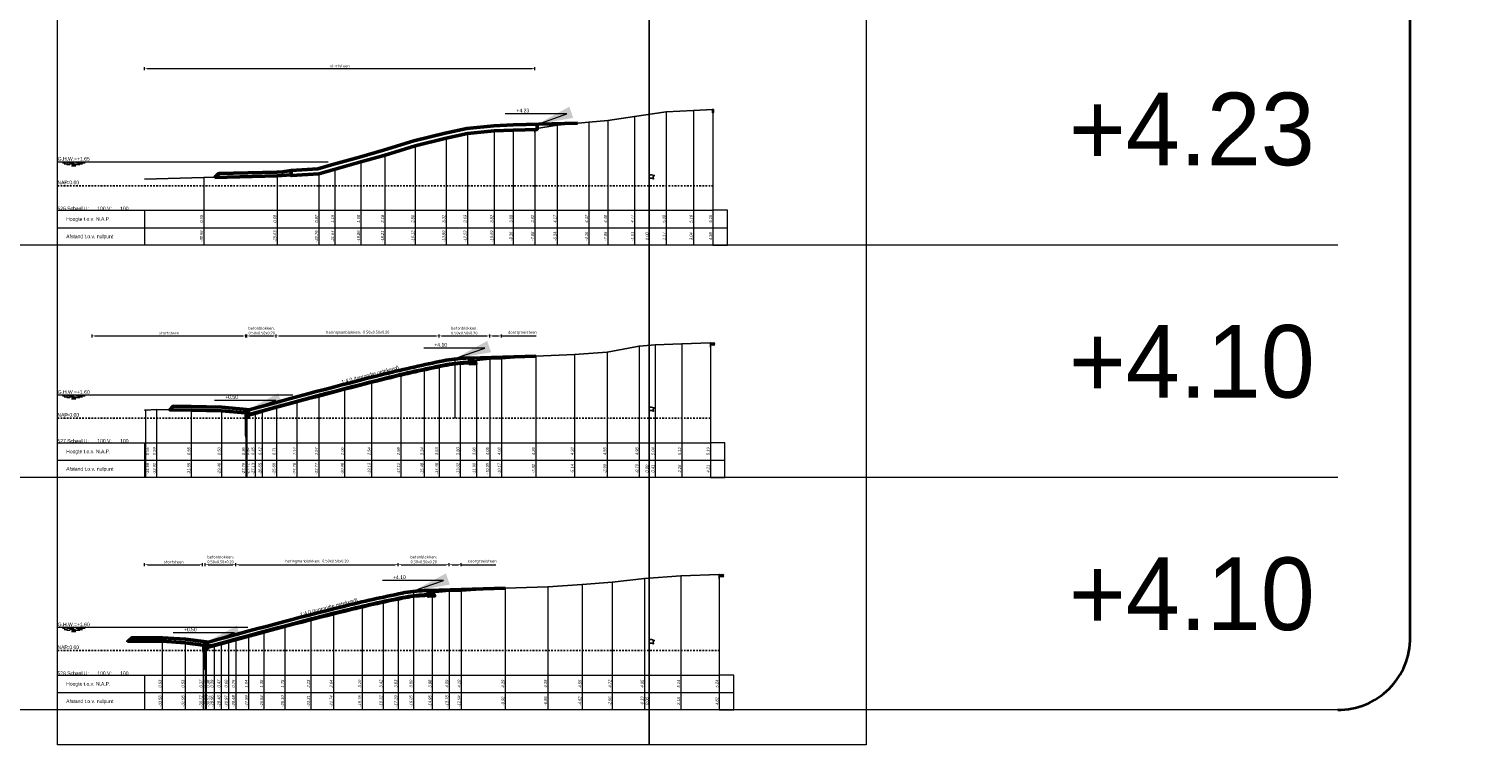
# Model space of a CAD drawing. Header units: metres. Extents: x 1155 to 1506, y 1546 to 1980.
# Tile 2 of 27: x 1250 to 1350, y 1546 to 1595. Entities that reach past the tile are written whole.
import ezdxf
from ezdxf.enums import TextEntityAlignment as Align

# ---------------------------------------------------------------- set-up
doc = ezdxf.new("R2010")
doc.units = ezdxf.units.M
doc.header["$LTSCALE"] = 0.1
for name, pattern in [('geotextiel', [0.2, -0.1, 0.1]), ('HIDDEN', [9.525, 6.35, -3.175]), ('NAP', [20, 12.5, -2.5, 2.5, -2.5])]:
    doc.linetypes.add(name, pattern=pattern)
for name, color, linetype in [('477', 7, 'Continuous'), ('480', 7, 'Continuous'), ('485', 7, 'Continuous'), ('758', 7, 'Continuous'), ('BS-STORTSTEEN', 6, 'Continuous'), ('THEORETISCHE_NULLIJN', 255, 'Continuous')]:
    doc.layers.add(name, color=color, linetype=linetype)
for name, color, linetype, lineweight in [('DP-BS-Maatvoering', 2, 'Continuous', 0), ('DP-BS-Matenbalk_verlenglijnen', 253, 'Continuous', 0), ('DP-BS-profiel', 2, 'Continuous', 25), ('DP-Matenbalk', 1, 'Continuous', 18), ('DP-Matenbalk_bestaandehoogten', 6, 'Continuous', 25), ('DP-Matenbalk_teksten', 7, 'Continuous', 25), ('DP-NAP-lijn', 6, 'NAP', 25), ('DP-NW-arcering_asfalt', 1, 'Continuous', 18), ('DP-NW-geotextiel', 3, 'geotextiel', 35), ('DP-NW-Matenbalk_verlenglijnen', 135, 'Continuous', 0), ('DP-NW-profiel', 4, 'Continuous', 50), ('DP-NW-Teenschot', 2, 'Continuous', 25), ('DP-Uitvullaag', 1, 'Uitvullaag', 18), ('DP-waterlijn', 1, 'Continuous', 13), ('DP-Waterlijn_tekst', 7, 'Continuous', 35), ('maatvoering-leadr', 7, 'Continuous', 30), ('maatvoering-lin', 7, 'Continuous', 20)]:
    doc.layers.add(name, color=color, linetype=linetype, lineweight=lineweight)
doc.layers.add('DP-NW-arcrand', color=142, linetype='Continuous', plot=False)
doc.styles.add('bestomschr', font='isocp.shx', dxfattribs={"width": 0.96})
doc.styles.add('dp-besthgt', font='StagCAD.ttf', dxfattribs={"oblique": 10, "height": 0.2})
doc.styles.add('StagCAD', font='StagCAD.ttf')
doc.linetypes.add('Uitvullaag', pattern='A,0,-0.005,[191,UITVULLAAG.shx,S=0.007,R=0,X=0,Y=0],-0.5', length=0.505)
doc.dimstyles.new('best-maatv', dxfattribs={"dimscale": 0.1, "dimtxt": 2, "dimasz": 2, "dimexe": 1, "dimexo": 0, "dimgap": 1, "dimtad": 1, "dimrnd": 0.001, "dimzin": 1, "dimdsep": 46, "dimtxsty": 'bestomschr', "dimcen": 0.09, "dimclrd": 212, "dimclre": 212, "dimclrt": 2, "dimazin": 0, "dimtfac": 1, "dimtix": 1, "dimtmove": 0, "dimatfit": 3, "dimfxl": 1, "dimfxlon": 1, "dimtvp": 0.83, "dimtolj": 1, "dimtzin": 0, "dimlwd": 9, "dimlwe": 9, "dimarcsym": 0})
doc.dimstyles.new('GM-maatvoering', dxfattribs={"dimtxt": 2.5, "dimasz": 2.5, "dimexe": 1, "dimexo": 0, "dimgap": 1, "dimtad": 1, "dimrnd": 0.001, "dimzin": 1, "dimdsep": 46, "dimtxsty": 'StagCAD', "dimcen": 0.09, "dimclrd": 1, "dimclre": 1, "dimclrt": 7, "dimazin": 0, "dimtfac": 1, "dimtix": 1, "dimtmove": 0, "dimatfit": 3, "dimfxl": 1, "dimfxlon": 1, "dimtvp": 0.83, "dimtolj": 1, "dimtzin": 0, "dimlwd": 15, "dimlwe": 15, "dimarcsym": 0})

# ---------------------------------------------------------------- blocks, each defined once
blk = doc.blocks.new('83')
at = {"layer": '758'}
for points in [[(-0.16, 0), (-0.08, -0.04)], [(-0.08, -0.04), (0, 0)], [(0, 0), (0.08, -0.04)], [(0, 0), (0, -0.31)], [(0.08, -0.04), (0.16, 0)], [(-0.16, -0.16), (-0.08, -0.12)], [(0, -0.16), (-0.08, -0.12)], [(0.08, -0.12), (0, -0.16)], [(0.08, -0.12), (0.16, -0.16)]]:
    blk.add_lwpolyline(points, dxfattribs=at)
blk = doc.blocks.new('137', base_point=(-60, -517.93))
at = {"layer": '477'}
blk.add_polyline3d([(-59.96875, -517.93, 0), (-60.03125, -517.93, 0), (-60.03125, -518.14875, 0), (-59.96875, -518.14875, 0)], close=True, dxfattribs=at)
blk = doc.blocks.new('136')
at = {"layer": '480'}
blk.add_polyline3d([(0.03125, 0, 0), (-0.03125, 0, 0), (-0.03125, -0.375, 0), (0, -0.5, 0), (0.03125, -0.375, 0)], close=True, dxfattribs=at)
blk = doc.blocks.new('PROF_GESL_L', base_point=(-60, -517.93))
at = {"layer": '485'}
for points in [[(-60, -517.93, 0), (-59.875, -517.9925, 0)], [(-60, -517.9925, 0), (-59.875, -517.93, 0)], [(-60, -517.96125, 0), (-59.9375, -517.93, 0)], [(-60, -517.93, 0), (-60, -518.055, 0)], [(-59.9375, -517.9925, 0), (-60, -517.96125, 0)], [(-59.9375, -517.93, 0), (-59.875, -517.96125, 0)], [(-59.875, -517.96125, 0), (-59.9375, -517.9925, 0)]]:
    blk.add_polyline3d(points, dxfattribs=at)
blk = doc.blocks.new('*D114')
at = {"layer": 'Defpoints', "color": 0, "transparency": 16777216}
for p in [(1261.8, 1558.15), (1257.8, 1552.88), (1261.8, 1552.61)]:
    blk.add_point(p, dxfattribs=at)
at = {"layer": 'DP-BS-Maatvoering', "color": 212, "lineweight": 9, "transparency": 16777216}
for p, q in [((1257.8, 1558.05), (1257.8, 1558.25)), ((1258, 1558.15), (1261.6, 1558.15)), ((1261.8, 1558.05), (1261.8, 1558.25))]:
    blk.add_line(p, q, dxfattribs=at)
at = {"layer": 'DP-BS-Maatvoering', "color": 212, "transparency": 16777216}
for points in [[(1258, 1558.19), (1258, 1558.12), (1257.8, 1558.15)], [(1261.6, 1558.19), (1261.6, 1558.12), (1261.8, 1558.15)]]:
    blk.add_solid(points, dxfattribs=at)
at = {"layer": 'DP-BS-Maatvoering', "color": 2, "transparency": 16777216, "insert": (1259.8, 1558.35), "char_height": 0.2, "attachment_point": 5, "style": 'bestomschr'}
blk.add_mtext('\\A1;stortsteen', dxfattribs=at)
blk = doc.blocks.new('*D113')
at = {"layer": 'Defpoints', "color": 0, "transparency": 16777216}
for p in [(1278.78, 1558.15), (1278.78, 1556.33), (1275.26, 1555.87)]:
    blk.add_point(p, dxfattribs=at)
at = {"layer": 'DP-BS-Maatvoering', "color": 212, "lineweight": 9, "transparency": 16777216}
for p, q in [((1275.26, 1558.05), (1275.26, 1558.25)), ((1275.46, 1558.15), (1278.58, 1558.15)), ((1278.78, 1558.05), (1278.78, 1558.25))]:
    blk.add_line(p, q, dxfattribs=at)
at = {"layer": 'DP-BS-Maatvoering', "color": 212, "transparency": 16777216}
for points in [[(1275.46, 1558.19), (1275.46, 1558.12), (1275.26, 1558.15)], [(1278.58, 1558.19), (1278.58, 1558.12), (1278.78, 1558.15)]]:
    blk.add_solid(points, dxfattribs=at)
at = {"layer": 'DP-BS-Maatvoering', "color": 2, "transparency": 16777216, "insert": (1277.02, 1558.52), "char_height": 0.2, "attachment_point": 5, "style": 'bestomschr'}
blk.add_mtext('\\A1;betonblokken;\\P0.50x0.50x0.20', dxfattribs=at)
blk = doc.blocks.new('*D112')
at = {"layer": 'Defpoints', "color": 0, "transparency": 16777216}
for p in [(1279.61, 1558.15), (1278.78, 1556.39), (1279.61, 1556.34)]:
    blk.add_point(p, dxfattribs=at)
at = {"layer": 'DP-BS-Maatvoering', "color": 212, "lineweight": 9, "transparency": 16777216}
for p, q in [((1278.78, 1558.05), (1278.78, 1558.25)), ((1278.98, 1558.15), (1279.41, 1558.15)), ((1279.61, 1558.05), (1279.61, 1558.25)), ((1279.61, 1558.15), (1282, 1558.15))]:
    blk.add_line(p, q, dxfattribs=at)
at = {"layer": 'DP-BS-Maatvoering', "color": 212, "transparency": 16777216}
for points in [[(1278.98, 1558.19), (1278.98, 1558.12), (1278.78, 1558.15)], [(1279.41, 1558.19), (1279.41, 1558.12), (1279.61, 1558.15)]]:
    blk.add_solid(points, dxfattribs=at)
at = {"layer": 'DP-BS-Maatvoering', "color": 2, "transparency": 16777216, "insert": (1281.05, 1558.38), "char_height": 0.2, "attachment_point": 5, "style": 'bestomschr'}
blk.add_mtext('\\A1;doorgroeisteen', dxfattribs=at)
blk = doc.blocks.new('*D111')
at = {"layer": 'Defpoints', "color": 0, "transparency": 16777216}
for p in [(1275.26, 1558.15), (1275.26, 1555.87), (1264.08, 1553)]:
    blk.add_point(p, dxfattribs=at)
at = {"layer": 'DP-BS-Maatvoering', "color": 212, "lineweight": 9, "transparency": 16777216}
for p, q in [((1264.08, 1558.05), (1264.08, 1558.25)), ((1264.28, 1558.15), (1275.06, 1558.15)), ((1275.26, 1558.05), (1275.26, 1558.25))]:
    blk.add_line(p, q, dxfattribs=at)
at = {"layer": 'DP-BS-Maatvoering', "color": 212, "transparency": 16777216}
for points in [[(1264.28, 1558.19), (1264.28, 1558.12), (1264.08, 1558.15)], [(1275.06, 1558.19), (1275.06, 1558.12), (1275.26, 1558.15)]]:
    blk.add_solid(points, dxfattribs=at)
at = {"layer": 'DP-BS-Maatvoering', "color": 2, "transparency": 16777216, "insert": (1269.67, 1558.38), "char_height": 0.2, "attachment_point": 5, "style": 'bestomschr'}
blk.add_mtext('\\A1;haringmanblokken; 0.50x0.50x0.20', dxfattribs=at)
blk = doc.blocks.new('*D110')
at = {"layer": 'Defpoints', "color": 0, "transparency": 16777216}
for p in [(1264.08, 1558.15), (1264.08, 1553), (1261.98, 1552.56)]:
    blk.add_point(p, dxfattribs=at)
at = {"layer": 'DP-BS-Maatvoering', "color": 212, "lineweight": 9, "transparency": 16777216}
for p, q in [((1261.98, 1558.05), (1261.98, 1558.25)), ((1262.18, 1558.15), (1263.88, 1558.15)), ((1264.08, 1558.05), (1264.08, 1558.25))]:
    blk.add_line(p, q, dxfattribs=at)
at = {"layer": 'DP-BS-Maatvoering', "color": 212, "transparency": 16777216}
for points in [[(1262.18, 1558.19), (1262.18, 1558.12), (1261.98, 1558.15)], [(1263.88, 1558.19), (1263.88, 1558.12), (1264.08, 1558.15)]]:
    blk.add_solid(points, dxfattribs=at)
at = {"layer": 'DP-BS-Maatvoering', "color": 2, "transparency": 16777216, "insert": (1263.03, 1558.52), "char_height": 0.2, "attachment_point": 5, "style": 'bestomschr'}
blk.add_mtext('\\A1;betonblokken;\\P0.50x0.50x0.20', dxfattribs=at)
blk = doc.blocks.new('*D109')
at = {"layer": 'Defpoints', "color": 0, "transparency": 16777216}
for p in [(1264.77, 1573.9), (1254.18, 1568.35), (1264.77, 1568.6)]:
    blk.add_point(p, dxfattribs=at)
at = {"layer": 'DP-BS-Maatvoering', "color": 212, "lineweight": 9, "transparency": 16777216}
for p, q in [((1254.18, 1573.8), (1254.18, 1574)), ((1254.38, 1573.9), (1264.57, 1573.9)), ((1264.77, 1573.8), (1264.77, 1574))]:
    blk.add_line(p, q, dxfattribs=at)
at = {"layer": 'DP-BS-Maatvoering', "color": 212, "transparency": 16777216}
for points in [[(1254.38, 1573.93), (1254.38, 1573.87), (1254.18, 1573.9)], [(1264.57, 1573.93), (1264.57, 1573.87), (1264.77, 1573.9)]]:
    blk.add_solid(points, dxfattribs=at)
at = {"layer": 'DP-BS-Maatvoering', "color": 2, "transparency": 16777216, "insert": (1259.48, 1574.1), "char_height": 0.2, "attachment_point": 5, "style": 'bestomschr'}
blk.add_mtext('\\A1;stortsteen', dxfattribs=at)
blk = doc.blocks.new('*D108')
at = {"layer": 'Defpoints', "color": 0, "transparency": 16777216}
for p in [(1281.57, 1573.9), (1281.57, 1572.3), (1278.08, 1571.77)]:
    blk.add_point(p, dxfattribs=at)
at = {"layer": 'DP-BS-Maatvoering', "color": 212, "lineweight": 9, "transparency": 16777216}
for p, q in [((1278.08, 1573.8), (1278.08, 1574)), ((1278.28, 1573.9), (1281.37, 1573.9)), ((1281.57, 1573.8), (1281.57, 1574))]:
    blk.add_line(p, q, dxfattribs=at)
at = {"layer": 'DP-BS-Maatvoering', "color": 212, "transparency": 16777216}
for points in [[(1278.28, 1573.93), (1278.28, 1573.87), (1278.08, 1573.9)], [(1281.37, 1573.93), (1281.37, 1573.87), (1281.57, 1573.9)]]:
    blk.add_solid(points, dxfattribs=at)
at = {"layer": 'DP-BS-Maatvoering', "color": 2, "transparency": 16777216, "insert": (1279.82, 1574.27), "char_height": 0.2, "attachment_point": 5, "style": 'bestomschr'}
blk.add_mtext('\\A1;betonblokken;\\P0.50x0.50x0.20', dxfattribs=at)
blk = doc.blocks.new('*D107')
at = {"layer": 'Defpoints', "color": 0, "transparency": 16777216}
for p in [(1282.38, 1573.9), (1281.57, 1572.3), (1282.38, 1572.32)]:
    blk.add_point(p, dxfattribs=at)
at = {"layer": 'DP-BS-Maatvoering', "color": 212, "lineweight": 9, "transparency": 16777216}
for p, q in [((1281.57, 1573.8), (1281.57, 1574)), ((1281.77, 1573.9), (1282.18, 1573.9)), ((1282.38, 1573.8), (1282.38, 1574)), ((1282.38, 1573.9), (1284.77, 1573.9))]:
    blk.add_line(p, q, dxfattribs=at)
at = {"layer": 'DP-BS-Maatvoering', "color": 212, "transparency": 16777216}
for points in [[(1281.77, 1573.93), (1281.77, 1573.87), (1281.57, 1573.9)], [(1282.18, 1573.93), (1282.18, 1573.87), (1282.38, 1573.9)]]:
    blk.add_solid(points, dxfattribs=at)
at = {"layer": 'DP-BS-Maatvoering', "color": 2, "transparency": 16777216, "insert": (1283.82, 1574.13), "char_height": 0.2, "attachment_point": 5, "style": 'bestomschr'}
blk.add_mtext('\\A1;doorgroeisteen', dxfattribs=at)
blk = doc.blocks.new('*D106')
at = {"layer": 'Defpoints', "color": 0, "transparency": 16777216}
for p in [(1278.08, 1573.9), (1278.08, 1571.77), (1266.87, 1568.95)]:
    blk.add_point(p, dxfattribs=at)
at = {"layer": 'DP-BS-Maatvoering', "color": 212, "lineweight": 9, "transparency": 16777216}
for p, q in [((1266.87, 1573.8), (1266.87, 1574)), ((1267.07, 1573.9), (1277.88, 1573.9)), ((1278.08, 1573.8), (1278.08, 1574))]:
    blk.add_line(p, q, dxfattribs=at)
at = {"layer": 'DP-BS-Maatvoering', "color": 212, "transparency": 16777216}
for points in [[(1267.07, 1573.93), (1267.07, 1573.87), (1266.87, 1573.9)], [(1277.88, 1573.93), (1277.88, 1573.87), (1278.08, 1573.9)]]:
    blk.add_solid(points, dxfattribs=at)
at = {"layer": 'DP-BS-Maatvoering', "color": 2, "transparency": 16777216, "insert": (1272.48, 1574.13), "char_height": 0.2, "attachment_point": 5, "style": 'bestomschr'}
blk.add_mtext('\\A1;haringmanblokken; 0.50x0.50x0.20', dxfattribs=at)
blk = doc.blocks.new('*D105')
at = {"layer": 'Defpoints', "color": 0, "transparency": 16777216}
for p in [(1266.87, 1573.9), (1266.87, 1568.95), (1264.85, 1568.58)]:
    blk.add_point(p, dxfattribs=at)
at = {"layer": 'DP-BS-Maatvoering', "color": 212, "lineweight": 9, "transparency": 16777216}
for p, q in [((1264.85, 1573.8), (1264.85, 1574)), ((1265.05, 1573.9), (1266.67, 1573.9)), ((1266.87, 1573.8), (1266.87, 1574))]:
    blk.add_line(p, q, dxfattribs=at)
at = {"layer": 'DP-BS-Maatvoering', "color": 212, "transparency": 16777216}
for points in [[(1265.05, 1573.93), (1265.05, 1573.87), (1264.85, 1573.9)], [(1266.67, 1573.93), (1266.67, 1573.87), (1266.87, 1573.9)]]:
    blk.add_solid(points, dxfattribs=at)
at = {"layer": 'DP-BS-Maatvoering', "color": 2, "transparency": 16777216, "insert": (1265.86, 1574.27), "char_height": 0.2, "attachment_point": 5, "style": 'bestomschr'}
blk.add_mtext('\\A1;betonblokken;\\P0.50x0.50x0.20', dxfattribs=at)
blk = doc.blocks.new('*D104')
at = {"layer": 'Defpoints', "color": 0, "transparency": 16777216}
for p in [(1284.68, 1592.3), (1284.68, 1588.16), (1257.8, 1584.68)]:
    blk.add_point(p, dxfattribs=at)
at = {"layer": 'DP-BS-Maatvoering', "color": 212, "lineweight": 9, "transparency": 16777216}
for p, q in [((1257.8, 1592.2), (1257.8, 1592.4)), ((1258, 1592.3), (1284.48, 1592.3)), ((1284.68, 1592.2), (1284.68, 1592.4))]:
    blk.add_line(p, q, dxfattribs=at)
at = {"layer": 'DP-BS-Maatvoering', "color": 212, "transparency": 16777216}
for points in [[(1258, 1592.33), (1258, 1592.26), (1257.8, 1592.3)], [(1284.48, 1592.33), (1284.48, 1592.26), (1284.68, 1592.3)]]:
    blk.add_solid(points, dxfattribs=at)
at = {"layer": 'DP-BS-Maatvoering', "color": 2, "transparency": 16777216, "insert": (1271.24, 1592.5), "char_height": 0.2, "attachment_point": 5, "style": 'bestomschr'}
blk.add_mtext('\\A1;stortsteen', dxfattribs=at)
blk = doc.blocks.new('131', base_point=(1177.325884, 0))
at = {"layer": 'THEORETISCHE_NULLIJN'}
blk.add_lwpolyline([(1177.325884, 0), (1177.325884, 0.5), (1177.450884, 0.5), (1177.607134, 0.46875), (1177.544634, 0.40625), (1177.575884, 0.3125), (1177.450884, 0.34375), (1177.325884, 0.34375)], dxfattribs=at)
blk = doc.blocks.new('*U18')
at = {"layer": 'DP-NAP-lijn'}
blk.add_line((0, 0), (451.1, 0), dxfattribs=at)
at = {"layer": 'DP-waterlijn'}
for p, q in [((0, 16.5), (186.4, 16.5)), ((3.4, 15.8), (5.6, 15.8)), ((4.7, 15.1), (7, 15.1)), ((6.3, 15.8), (11.6, 15.8)), ((8.6, 14.4), (6.4, 14.4)), ((8.2, 15.1), (12.5, 15.1)), ((9.6, 13.7), (12.7, 13.7)), ((15.3, 14.4), (10, 14.4)), ((12.7, 15.8), (19.1, 15.8)), ((13.8, 15.1), (17.2, 15.1))]:
    blk.add_line(p, q, dxfattribs=at)
at = {"layer": 'DP-NAP-lijn', "style": 'StagCAD'}
blk.add_text('NAP', height=2.5, dxfattribs=at).set_placement((0, 1))
blk.add_attdef('NAPLIJN', (6.2, 1), '', height=2.5, dxfattribs=at)
at = {"layer": 'DP-Waterlijn_tekst', "style": 'StagCAD'}
blk.add_attdef('WP', text='', height=2.5, dxfattribs=at).set_placement((11.2, 16.5), align=Align.BOTTOM_CENTER)
blk = doc.blocks.new('*U19')
at = {"layer": 'DP-NAP-lijn'}
blk.add_line((0, 0), (449.7, 0), dxfattribs=at)
at = {"layer": 'DP-waterlijn'}
for p, q in [((0, 16), (162.2, 16)), ((3.4, 15.3), (5.6, 15.3)), ((4.7, 14.6), (7, 14.6)), ((6.3, 15.3), (11.6, 15.3)), ((8.6, 13.9), (6.4, 13.9)), ((8.2, 14.6), (12.5, 14.6)), ((9.6, 13.2), (12.7, 13.2)), ((15.3, 13.9), (10, 13.9)), ((12.7, 15.3), (19.1, 15.3)), ((13.8, 14.6), (17.2, 14.6))]:
    blk.add_line(p, q, dxfattribs=at)
at = {"layer": 'DP-NAP-lijn', "style": 'StagCAD'}
blk.add_text('NAP', height=2.5, dxfattribs=at).set_placement((0, 1))
blk.add_attdef('NAPLIJN', (6.2, 1), '', height=2.5, dxfattribs=at)
at = {"layer": 'DP-Waterlijn_tekst', "style": 'StagCAD'}
blk.add_attdef('WP', text='', height=2.5, dxfattribs=at).set_placement((11.2, 16), align=Align.BOTTOM_CENTER)
blk = doc.blocks.new('*U20')
at = {"layer": 'DP-NAP-lijn'}
blk.add_line((0, 0), (455.8, 0), dxfattribs=at)
at = {"layer": 'DP-waterlijn'}
for p, q in [((0, 16), (131.1, 16)), ((3.4, 15.3), (5.6, 15.3)), ((4.7, 14.6), (7, 14.6)), ((6.3, 15.3), (11.6, 15.3)), ((8.6, 13.9), (6.4, 13.9)), ((8.2, 14.6), (12.5, 14.6)), ((9.6, 13.2), (12.7, 13.2)), ((15.3, 13.9), (10, 13.9)), ((12.7, 15.3), (19.1, 15.3)), ((13.8, 14.6), (17.2, 14.6))]:
    blk.add_line(p, q, dxfattribs=at)
at = {"layer": 'DP-NAP-lijn', "style": 'StagCAD'}
blk.add_text('NAP', height=2.5, dxfattribs=at).set_placement((0, 1))
blk.add_attdef('NAPLIJN', (6.2, 1), '', height=2.5, dxfattribs=at)
at = {"layer": 'DP-Waterlijn_tekst', "style": 'StagCAD'}
blk.add_attdef('WP', text='', height=2.5, dxfattribs=at).set_placement((11.2, 16), align=Align.BOTTOM_CENTER)
blk = doc.blocks.new('A$C06123985')
at = {"layer": 'DP-NW-arcering_asfalt'}
for points in [[(15.4, 4.04), (15.55, 4.05)], [(15.41, 3.99), (15.61, 4)], [(15.41, 3.94), (15.66, 3.95)], [(15.41, 3.89), (15.71, 3.9)], [(15.41, 3.84), (15.76, 3.85)], [(15.41, 3.79), (15.81, 3.81)]]:
    blk.add_lwpolyline(points, dxfattribs=at)
at = {"layer": 'DP-NW-arcrand', "ltscale": 4, "flags": 128}
blk.add_lwpolyline([(0.19, 0.14, -0.007212), (9.66, 2.65, -0.012176), (13.69, 3.55, -0.039095), (15.17, 3.73), (15.42, 3.74)], format="xyb", dxfattribs=at)
at = {"layer": 'DP-NW-geotextiel', "ltscale": 5}
blk.add_line((0.06, 0.5), (0.06, -0.1), dxfattribs=at)
at = {"layer": 'DP-NW-Matenbalk_verlenglijnen'}
for p, q in [((14.4, 4.1), (14.4, 0)), ((0, 0.5), (0, 0))]:
    blk.add_line(p, q, dxfattribs=at)
at = {"layer": 'DP-NW-profiel'}
blk.add_lwpolyline([(15.4, 4.14), (15.41, 3.84), (15.17, 3.83, 0.039095), (13.67, 3.65, 0.012176), (9.64, 2.75, 0.007165), (0.23, 0.25), (0.15, 0.54, -0.007165), (9.57, 3.04, -0.012176), (13.61, 3.95, -0.039095), (15.16, 4.13)], format="xyb", close=True, dxfattribs=at)
at = {"layer": 'DP-NW-profiel', "color": 1, "linetype": 'HIDDEN', "lineweight": 15, "ltscale": 0.1}
blk.add_lwpolyline([(15.4, 4.14), (14.4, 4.1), (13.66, 3.96)], dxfattribs=at)
at = {"layer": 'DP-NW-profiel'}
blk.add_lwpolyline([(15.4, 4.09), (15.42, 3.74), (15.86, 3.76), (15.5, 4.09)], close=True, dxfattribs=at)
at = {"layer": 'DP-NW-Teenschot'}
blk.add_line((-0.03, -1.15), (0.03, -1.15), dxfattribs=at)
at = {"layer": 'DP-NW-Teenschot', "flags": 128}
blk.add_lwpolyline([(0.01, -1.3), (0.03, -1.15), (0.03, 0.5), (-0.03, 0.5), (-0.03, -1.15), (0, -1.3)], close=True, dxfattribs=at)
blk.add_lwpolyline([(0.03, 0.5), (0.05, 0.5), (0.05, -0.1), (0.03, -0.1)], dxfattribs=at)
at = {"layer": 'DP-NW-Teenschot', "color": 3, "lineweight": 35, "flags": 128}
blk.add_lwpolyline([(0.07, 0.02), (0.07, 0.52), (0.15, 0.52), (0.19, 0.27), (0.19, 0.02), (0.07, 0.02)], dxfattribs=at)
at = {"layer": 'DP-Uitvullaag', "ltscale": 4, "flags": 128}
blk.add_lwpolyline([(0.23, 0.25, -0.007165), (9.64, 2.75, -0.012176), (13.67, 3.65, -0.039095), (15.17, 3.83), (15.55, 3.85)], format="xyb", dxfattribs=at)
at = {"layer": 'maatvoering-leadr', "color": 7, "char_height": 0.25, "attachment_point": 9, "style": 'StagCAD'}
for s, insert in [('\\A1;+4.10', (13.86, 4.92)), ('\\A1;+0.50', (-0.54, 1.32))]:
    blk.add_mtext(s, dxfattribs=dict(at, insert=insert))
at = {"layer": 'maatvoering-lin', "style": 'StagCAD'}
blk.add_text('1:4.0 (tonrondte getekend)', height=0.25, rotation=14.5, dxfattribs=at).set_placement((8.61, 2.8), align=Align.BOTTOM_CENTER)
at = {"layer": 'maatvoering-leadr', "annotation_type": 0, "has_hookline": 1, "hookline_direction": 1}
for points, text_width in [([(14.4, 4.1), (16.46, 4.82), (13.96, 4.82)], 0.7), ([(0, 0.5), (2.06, 1.22), (-0.44, 1.22)], 0.725)]:
    blk.add_leader(points, dimstyle='GM-maatvoering', override={"dimscale": 0, "dimgap": 1, "dimtad": 1}, dxfattribs=dict(at, text_width=text_width))

msp = doc.modelspace()

# ---------------------------------------------------------------- linework, layer by layer
at = {"layer": 'BS-STORTSTEEN'}
for points in [[(1257.8, 1584.684), (1261.87, 1584.797), (1266.929, 1584.925), (1269.793, 1585.111), (1270.913, 1585.428), (1272.689, 1585.926), (1274.343, 1586.402), (1276.431, 1587.042), (1278.562, 1587.557), (1280.034, 1587.876), (1281.869, 1588.063), (1283.19, 1588.125), (1284.676, 1588.163)], [(1257.8, 1568.786), (1257.86, 1568.791), (1258.631, 1568.828), (1261.004, 1568.793), (1263.095, 1568.74), (1264.769, 1568.599)], [(1256.521, 1552.878), (1259.021, 1552.877), (1260.605, 1552.777), (1261.829, 1552.615)]]:
    msp.add_lwpolyline(points, dxfattribs=at)
at = {"layer": 'Defpoints', "color": 5}
msp.add_lwpolyline([(1292.557, 1545.747), (1292.557, 1980.151)], dxfattribs=at)
at = {"layer": 'Defpoints', "color": 6, "lineweight": 35}
msp.add_lwpolyline([(1339.966, 1548.151), (1339.966, 1548.151, 0.4142136), (1344.966, 1553.151), (1344.966, 1607.151), (1344.966, 1607.151, -0.4142136), (1349.966, 1612.151), (1349.966, 1612.151), (1349.966, 1612.151, -0.4142136), (1344.966, 1617.151), (1344.966, 1617.151), (1344.966, 1687.151, 0.4142136), (1339.966, 1692.151), (1339.966, 1692.151)], format="xyb", dxfattribs=at)
at = {"layer": 'Defpoints', "color": 143, "lineweight": 0, "ltscale": 5, "flags": 128}
msp.add_lwpolyline([(1251.8, 1610.593), (1307.5, 1610.593), (1307.5, 1545.747), (1251.8, 1545.747)], close=True, dxfattribs=at)
at = {"layer": 'Defpoints', "color": 250, "lineweight": 0}
for points in [[(1339.966, 1580.151), (1208.8, 1580.151)], [(1339.966, 1564.151), (1208.8, 1564.151)], [(1339.966, 1548.151), (1208.8, 1548.151)]]:
    msp.add_lwpolyline(points, dxfattribs=at)
at = {"layer": 'DP-BS-Matenbalk_verlenglijnen'}
for points in [[(1291.547, 1589.008), (1291.547, 1580.151)], [(1293.727, 1589.336), (1293.727, 1580.151)], [(1295.596, 1589.419), (1295.596, 1580.151)], [(1296.94, 1589.494), (1296.94, 1580.151)], [(1281.869, 1588.063), (1281.869, 1580.151)], [(1283.19, 1588.125), (1283.19, 1580.151)], [(1284.676, 1588.163), (1284.676, 1580.151)], [(1286.219, 1588.409), (1286.219, 1580.151)], [(1288.397, 1588.612), (1288.397, 1580.151)], [(1289.693, 1588.721), (1289.693, 1580.151)], [(1276.431, 1587.042), (1276.431, 1580.151)], [(1278.562, 1587.557), (1278.562, 1580.151)], [(1280.034, 1587.876), (1280.034, 1580.151)], [(1272.689, 1585.926), (1272.689, 1580.151)], [(1274.343, 1586.402), (1274.343, 1580.151)], [(1266.929, 1584.925), (1266.929, 1580.151)], [(1269.793, 1585.111), (1269.793, 1580.151)], [(1270.913, 1585.428), (1270.913, 1580.151)], [(1261.87, 1584.797), (1261.87, 1580.151)], [(1292.557, 1584.242), (1292.557, 1580.151)], [(1291.856, 1573.2), (1291.856, 1564.151)], [(1292.965, 1573.279), (1292.965, 1564.151)], [(1294.808, 1573.365), (1294.808, 1564.151)], [(1296.766, 1573.431), (1296.766, 1564.151)], [(1279.536, 1572.04), (1279.536, 1564.151)], [(1280.657, 1572.206), (1280.657, 1564.151)], [(1281.567, 1572.297), (1281.567, 1564.151)], [(1282.382, 1572.318), (1282.382, 1564.151)], [(1284.737, 1572.503), (1284.737, 1564.151)], [(1287.413, 1572.624), (1287.413, 1564.151)], [(1289.651, 1572.793), (1289.651, 1564.151)], [(1275.446, 1571.232), (1275.446, 1564.151)], [(1277.06, 1571.582), (1277.06, 1564.151)], [(1278.076, 1571.773), (1278.076, 1564.151)], [(1271.577, 1570.303), (1271.577, 1564.151)], [(1273.422, 1570.778), (1273.422, 1564.151)], [(1266.874, 1568.95), (1266.874, 1564.151)], [(1268.275, 1569.384), (1268.275, 1564.151)], [(1269.789, 1569.807), (1269.789, 1564.151)], [(1257.86, 1568.791), (1257.86, 1564.151)], [(1258.631, 1568.828), (1258.631, 1564.151)], [(1261.004, 1568.793), (1261.004, 1564.151)], [(1263.095, 1568.74), (1263.095, 1564.151)], [(1264.769, 1568.599), (1264.769, 1564.151)], [(1264.847, 1568.579), (1264.847, 1564.151)], [(1265.427, 1568.592), (1265.427, 1564.151)], [(1265.909, 1568.66), (1265.909, 1564.151)], [(1292.557, 1568.242), (1292.557, 1564.151)], [(1289.998, 1556.957), (1289.998, 1548.151)], [(1292.227, 1557.196), (1292.227, 1548.151)], [(1294.737, 1557.384), (1294.737, 1548.151)], [(1297.377, 1557.484), (1297.377, 1548.151)], [(1276.308, 1556.047), (1276.308, 1548.151)], [(1277.605, 1556.218), (1277.605, 1548.151)], [(1278.781, 1556.328), (1278.781, 1548.151)], [(1279.612, 1556.34), (1279.612, 1548.151)], [(1282.635, 1556.532), (1282.635, 1548.151)], [(1285.574, 1556.633), (1285.574, 1548.151)], [(1287.934, 1556.795), (1287.934, 1548.151)], [(1270.812, 1554.88), (1270.812, 1548.151)], [(1272.774, 1555.34), (1272.774, 1548.151)], [(1274.233, 1555.661), (1274.233, 1548.151)], [(1275.262, 1555.867), (1275.262, 1548.151)], [(1267.458, 1553.988), (1267.458, 1548.151)], [(1269.244, 1554.474), (1269.244, 1548.151)], [(1259.021, 1552.877), (1259.021, 1548.151)], [(1264.076, 1552.996), (1264.076, 1548.151)], [(1264.967, 1553.281), (1264.967, 1548.151)], [(1266.019, 1553.588), (1266.019, 1548.151)], [(1260.605, 1552.777), (1260.605, 1548.151)], [(1261.836, 1552.615), (1261.836, 1548.151)], [(1261.978, 1552.62), (1261.978, 1548.151)], [(1262.034, 1552.627), (1262.034, 1548.151)], [(1262.599, 1552.637), (1262.599, 1548.151)], [(1263.078, 1552.709), (1263.078, 1548.151)], [(1263.582, 1552.837), (1263.582, 1548.151)], [(1292.557, 1552.242), (1292.557, 1548.151)]]:
    msp.add_lwpolyline(points, dxfattribs=at)
at = {"layer": 'DP-BS-profiel'}
for points in [[(1284.676, 1588.163), (1286.219, 1588.409), (1288.397, 1588.612), (1289.693, 1588.721), (1291.547, 1589.008), (1293.727, 1589.336), (1295.596, 1589.419), (1296.94, 1589.494)], [(1264.769, 1568.599), (1264.847, 1568.579), (1265.427, 1568.592), (1265.909, 1568.66), (1266.874, 1568.95), (1268.275, 1569.384), (1269.789, 1569.807), (1271.577, 1570.303), (1273.422, 1570.778), (1275.446, 1571.232), (1277.06, 1571.582), (1278.076, 1571.773), (1279.536, 1572.04), (1280.657, 1572.206), (1281.567, 1572.297), (1282.382, 1572.318), (1284.737, 1572.503), (1287.413, 1572.624), (1289.651, 1572.793), (1291.856, 1573.2), (1292.967, 1573.284), (1292.965, 1573.279), (1294.808, 1573.365), (1296.766, 1573.431)], [(1261.836, 1552.615), (1261.978, 1552.62), (1262.034, 1552.627), (1262.599, 1552.637), (1263.078, 1552.709), (1263.582, 1552.837), (1264.076, 1552.996), (1264.967, 1553.281), (1266.019, 1553.588), (1267.458, 1553.988), (1269.244, 1554.474), (1270.812, 1554.88), (1272.774, 1555.34), (1274.233, 1555.661), (1275.262, 1555.867), (1276.308, 1556.047), (1277.605, 1556.218), (1278.781, 1556.328), (1279.612, 1556.34), (1282.635, 1556.532), (1285.574, 1556.633), (1287.934, 1556.795), (1289.998, 1556.957), (1292.227, 1557.196), (1294.737, 1557.384), (1297.377, 1557.484)]]:
    msp.add_lwpolyline(points, dxfattribs=at)
at = {"layer": 'DP-Matenbalk'}
for points in [[(1257.8, 1580.151), (1251.8, 1580.151), (1251.8, 1582.551), (1257.8, 1582.551)], [(1257.8, 1582.551), (1296.94, 1582.551)], [(1257.8, 1582.551), (1257.8, 1580.151)], [(1296.94, 1580.151), (1297.94, 1580.151), (1297.94, 1582.551), (1296.94, 1582.551)], [(1251.8, 1581.351), (1257.8, 1581.351)], [(1257.8, 1581.351), (1296.94, 1581.351)], [(1296.94, 1581.351), (1297.94, 1581.351)], [(1296.94, 1580.151), (1257.8, 1580.151)], [(1257.8, 1564.151), (1251.8, 1564.151), (1251.8, 1566.551), (1257.8, 1566.551)], [(1257.8, 1566.551), (1296.766, 1566.551)], [(1257.8, 1566.551), (1257.8, 1564.151)], [(1296.766, 1564.151), (1297.766, 1564.151), (1297.766, 1566.551), (1296.766, 1566.551)], [(1251.8, 1565.351), (1257.8, 1565.351)], [(1257.8, 1565.351), (1296.766, 1565.351)], [(1296.766, 1565.351), (1297.766, 1565.351)], [(1296.766, 1564.151), (1257.8, 1564.151)], [(1257.8, 1548.151), (1251.8, 1548.151), (1251.8, 1550.551), (1257.8, 1550.551)], [(1257.8, 1550.551), (1297.377, 1550.551)], [(1257.8, 1550.551), (1257.8, 1548.151)], [(1297.377, 1548.151), (1298.377, 1548.151), (1298.377, 1550.551), (1297.377, 1550.551)], [(1251.8, 1549.351), (1257.8, 1549.351)], [(1257.8, 1549.351), (1297.377, 1549.351)], [(1297.377, 1549.351), (1298.377, 1549.351)], [(1297.377, 1548.151), (1257.8, 1548.151)]]:
    msp.add_lwpolyline(points, dxfattribs=at)
at = {"layer": 'DP-NW-profiel'}
for points in [[(1284.829, 1588.467), (1284.829, 1588.116), (1283.192, 1588.075), (1281.873, 1588.013), (1280.042, 1587.826), (1278.574, 1587.508), (1276.444, 1586.993), (1274.357, 1586.354), (1272.703, 1585.877), (1270.927, 1585.379), (1269.802, 1585.061), (1267.899, 1584.937), (1267.899, 1585.288), (1269.742, 1585.408), (1270.832, 1585.716), (1272.607, 1586.214), (1274.258, 1586.689), (1276.351, 1587.331), (1278.495, 1587.849), (1279.987, 1588.172), (1281.847, 1588.362), (1283.18, 1588.424), (1287.603, 1588.538)], [(1280.169, 1572.381), (1284.737, 1572.503)], [(1265.065, 1568.824), (1263.109, 1568.989), (1261.009, 1569.042), (1259.78, 1569.061), (1259.534, 1568.814), (1261.004, 1568.793), (1263.095, 1568.74), (1264.735, 1568.601)], [(1277.324, 1556.381), (1282.635, 1556.532)], [(1262.2, 1552.819), (1260.629, 1553.025), (1259.029, 1553.127), (1256.927, 1553.128), (1256.677, 1552.878), (1259.021, 1552.877), (1260.605, 1552.777), (1261.836, 1552.615), (1261.89, 1552.616)]]:
    msp.add_lwpolyline(points, dxfattribs=at)
msp.add_lwpolyline([(1262.647, 1584.816), (1262.904, 1585.073), (1266.918, 1585.174), (1267.332, 1585.201), (1267.899, 1585.288), (1267.899, 1584.988), (1266.929, 1584.925)], close=True, dxfattribs=at)

# ---------------------------------------------------------------- block references
at = {"layer": '477'}
for p in [(1296.94, 1589.494), (1264.847, 1568.579), (1262.034, 1552.627)]:
    msp.add_blockref('137', p, dxfattribs=at)
at = {"layer": '480'}
for p in [(1264.769, 1568.599), (1261.836, 1552.615), (1261.978, 1552.62)]:
    msp.add_blockref('136', p, dxfattribs=at)
at = {"layer": '485', "xscale": 2.5, "yscale": 2.5, "zscale": 2.5}
for p in [(1296.766, 1573.431), (1297.377, 1557.484)]:
    msp.add_blockref('PROF_GESL_L', p, dxfattribs=at)
at = {"layer": '758', "xscale": 0.8, "yscale": 0.8, "zscale": 0.8}
msp.add_blockref('83', (1284.676, 1588.163), dxfattribs=at)
at = {"layer": 'DP-NAP-lijn', "xscale": 0.1, "yscale": 0.1, "zscale": 0.1}
for name, p, values in [('*U18', (1251.8, 1584.242), {'WP': 'G.H.W.=+1.65', 'NAPLIJN': '=0.00'}), ('*U19', (1251.8, 1568.242), {'WP': 'G.H.W.=+1.60', 'NAPLIJN': '=0.00'}), ('*U20', (1251.8, 1552.242), {'WP': 'G.H.W.=+1.60', 'NAPLIJN': '=0.00'})]:
    msp.add_blockref(name, p, dxfattribs=at).add_auto_attribs(values)
at = {"layer": 'DP-NW-profiel'}
for p in [(1264.77, 1568.242), (1261.925, 1552.242)]:
    msp.add_blockref('A$C06123985', p, dxfattribs=at)
at = {"layer": 'THEORETISCHE_NULLIJN', "xscale": 1.199999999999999, "yscale": 1.5, "zscale": 1.199999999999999}
for p in [(1292.557, 1584.242), (1292.557, 1568.242), (1292.557, 1552.242)]:
    msp.add_blockref('131', p, dxfattribs=at)

# ---------------------------------------------------------------- texts
at = {"layer": 'Defpoints', "color": 1, "lineweight": 50, "style": 'StagCAD'}
msp.add_text('+4.23', height=5, dxfattribs=at).set_placement((1321.467, 1588.151), align=Align.MIDDLE_LEFT)
at = {"layer": 'Defpoints', "color": 4, "lineweight": 50, "style": 'StagCAD'}
for p in [(1321.467, 1572.151), (1321.467, 1556.151)]:
    msp.add_text('+4.10', height=5, dxfattribs=at).set_placement(p, align=Align.MIDDLE_LEFT)
at = {"layer": 'DP-Matenbalk_bestaandehoogten', "style": 'dp-besthgt', "oblique": 10}
for s, p in [('0.55', (1261.87, 1581.951)), ('0.68', (1266.929, 1581.951)), ('0.87', (1269.793, 1581.951)), ('1.19', (1270.913, 1581.951)), ('1.68', (1272.689, 1581.951)), ('2.16', (1274.343, 1581.951)), ('2.80', (1276.431, 1581.951)), ('3.32', (1278.562, 1581.951)), ('3.63', (1280.034, 1581.951)), ('3.82', (1281.869, 1581.951)), ('3.88', (1283.19, 1581.951)), ('3.92', (1284.676, 1581.951)), ('4.17', (1286.219, 1581.951)), ('4.37', (1288.397, 1581.951)), ('4.48', (1289.693, 1581.951)), ('4.77', (1291.547, 1581.951)), ('5.09', (1293.727, 1581.951)), ('5.18', (1295.596, 1581.951)), ('5.25', (1296.94, 1581.951)), ('-30.68', (1261.87, 1580.751)), ('-25.63', (1266.929, 1580.751)), ('-22.76', (1269.793, 1580.751)), ('-21.64', (1270.913, 1580.751)), ('-19.86', (1272.689, 1580.751)), ('-18.21', (1274.343, 1580.751)), ('-16.12', (1276.431, 1580.751)), ('-13.99', (1278.562, 1580.751)), ('-12.52', (1280.034, 1580.751)), ('-10.69', (1281.869, 1580.751)), ('-9.36', (1283.19, 1580.751)), ('-7.88', (1284.676, 1580.751)), ('-6.34', (1286.219, 1580.751)), ('-4.16', (1288.397, 1580.751)), ('-2.86', (1289.693, 1580.751)), ('-1.01', (1291.547, 1580.751)), ('0.00', (1292.557, 1580.751)), ('1.17', (1293.727, 1580.751)), ('3.04', (1295.596, 1580.751)), ('4.39', (1296.94, 1580.751)), ('0.55', (1258.162, 1565.951)), ('0.59', (1258.631, 1565.951)), ('0.55', (1261.004, 1565.951)), ('0.50', (1263.095, 1565.951)), ('0.36', (1264.769, 1565.951)), ('0.34', (1265.064, 1565.948)), ('0.35', (1265.427, 1565.951)), ('0.42', (1265.909, 1565.951)), ('0.71', (1266.874, 1565.951)), ('1.14', (1268.275, 1565.951)), ('1.57', (1269.789, 1565.951)), ('2.06', (1271.577, 1565.951)), ('2.54', (1273.422, 1565.951)), ('2.99', (1275.446, 1565.951)), ('3.34', (1277.06, 1565.951)), ('3.53', (1278.076, 1565.951)), ('3.80', (1279.536, 1565.951)), ('3.96', (1280.657, 1565.951)), ('4.05', (1281.567, 1565.951)), ('4.08', (1282.382, 1565.951)), ('4.26', (1284.737, 1565.951)), ('4.38', (1287.413, 1565.951)), ('4.55', (1289.651, 1565.951)), ('4.96', (1291.856, 1565.951)), ('5.04', (1292.967, 1565.951)), ('5.12', (1294.808, 1565.951)), ('5.19', (1296.766, 1565.951)), ('-34.69', (1258.162, 1564.751)), ('-33.92', (1258.631, 1564.751)), ('-31.55', (1261.004, 1564.751)), ('-29.46', (1263.095, 1564.751)), ('-27.79', (1264.769, 1564.751)), ('-27.71', (1265.068, 1564.751)), ('-27.13', (1265.427, 1564.751)), ('-26.65', (1265.909, 1564.751)), ('-25.68', (1266.874, 1564.751)), ('-24.28', (1268.275, 1564.751)), ('-22.77', (1269.789, 1564.751)), ('-20.98', (1271.577, 1564.751)), ('-19.13', (1273.422, 1564.751)), ('-17.11', (1275.446, 1564.751)), ('-15.49', (1277.06, 1564.751)), ('-14.48', (1278.076, 1564.751)), ('-13.02', (1279.536, 1564.751)), ('-11.90', (1280.657, 1564.751)), ('-10.99', (1281.567, 1564.751)), ('-10.17', (1282.382, 1564.751)), ('-7.82', (1284.737, 1564.751)), ('-5.14', (1287.413, 1564.751)), ('-2.90', (1289.651, 1564.751)), ('-0.70', (1291.856, 1564.751)), ('0.00', (1292.557, 1564.751)), ('0.41', (1292.967, 1564.751)), ('2.25', (1294.808, 1564.751)), ('4.21', (1296.766, 1564.751)), ('0.63', (1259.021, 1549.951)), ('0.53', (1260.605, 1549.951)), ('0.37', (1261.836, 1549.951)), ('0.38', (1262.107, 1549.951)), ('0.38', (1262.331, 1549.95)), ('0.39', (1262.599, 1549.951)), ('0.47', (1263.078, 1549.951)), ('0.60', (1263.582, 1549.951)), ('0.75', (1264.076, 1549.951)), ('1.04', (1264.967, 1549.951)), ('1.35', (1266.019, 1549.951)), ('1.75', (1267.458, 1549.951)), ('2.23', (1269.244, 1549.951)), ('2.64', (1270.812, 1549.951)), ('3.10', (1272.774, 1549.951)), ('3.42', (1274.233, 1549.951)), ('3.63', (1275.262, 1549.951)), ('3.80', (1276.308, 1549.951)), ('3.98', (1277.605, 1549.951)), ('4.09', (1278.781, 1549.951)), ('4.10', (1279.612, 1549.951)), ('4.29', (1282.635, 1549.951)), ('4.39', (1285.574, 1549.951)), ('4.55', (1287.934, 1549.951)), ('4.72', (1289.998, 1549.951)), ('4.95', (1292.227, 1549.951)), ('5.14', (1294.737, 1549.951)), ('5.24', (1297.377, 1549.951)), ('-33.53', (1259.021, 1548.751)), ('-31.95', (1260.605, 1548.751)), ('-30.72', (1261.836, 1548.751)), ('-30.58', (1262.107, 1548.751)), ('-30.52', (1262.323, 1548.748)), ('-29.96', (1262.599, 1548.751)), ('-29.48', (1263.078, 1548.751)), ('-28.97', (1263.582, 1548.751)), ('-28.48', (1264.076, 1548.751)), ('-27.59', (1264.967, 1548.751)), ('-26.54', (1266.019, 1548.751)), ('-25.10', (1267.458, 1548.751)), ('-23.31', (1269.244, 1548.751)), ('-21.74', (1270.812, 1548.751)), ('-19.78', (1272.774, 1548.751)), ('-18.32', (1274.233, 1548.751)), ('-17.29', (1275.262, 1548.751)), ('-16.25', (1276.308, 1548.751)), ('-14.95', (1277.605, 1548.751)), ('-13.78', (1278.781, 1548.751)), ('-12.94', (1279.612, 1548.751)), ('-9.92', (1282.635, 1548.751)), ('-6.98', (1285.574, 1548.751)), ('-4.62', (1287.934, 1548.751)), ('-2.56', (1289.998, 1548.751)), ('-0.33', (1292.227, 1548.751)), ('0.00', (1292.557, 1548.751)), ('2.18', (1294.737, 1548.751)), ('4.82', (1297.377, 1548.751))]:
    msp.add_text(s, height=0.2, rotation=90, dxfattribs=at).set_placement(p, align=Align.BOTTOM_CENTER)
at = {"layer": 'DP-Matenbalk_teksten', "style": 'StagCAD'}
for s, p in [('526 Schaal U:      100 V:      100', (1251.8, 1582.551)), ('527 Schaal U:      100 V:      100', (1251.8, 1566.551)), ('528 Schaal U:      100 V:      100', (1251.8, 1550.551))]:
    msp.add_text(s, height=0.25, dxfattribs=at).set_placement(p)
for s, p in [('Hoogte t.o.v. N.A.P.', (1252.4, 1581.951)), ('Afstand t.o.v. nulpunt', (1252.4, 1580.751)), ('Hoogte t.o.v. N.A.P.', (1252.4, 1565.951)), ('Afstand t.o.v. nulpunt', (1252.4, 1564.751)), ('Hoogte t.o.v. N.A.P.', (1252.4, 1549.951)), ('Afstand t.o.v. nulpunt', (1252.4, 1548.751))]:
    msp.add_text(s, height=0.25, dxfattribs=at).set_placement(p, align=Align.MIDDLE_LEFT)
at = {"layer": 'maatvoering-leadr', "color": 7, "insert": (1284.285, 1589.291), "char_height": 0.25, "attachment_point": 9, "style": 'StagCAD'}
msp.add_mtext('\\A1;+4.23', dxfattribs=at)

# ---------------------------------------------------------------- dimensions: what is measured, and where the dimension line sits
at = {"layer": 'DP-BS-Maatvoering'}
for base, p1, p2, text, picture, middle in [((1284.676, 1592.297), (1257.8, 1584.684), (1284.676, 1588.163), 'stortsteen', '*D104', (1271.238, 1592.297)), ((1264.769, 1573.899), (1254.181, 1568.346), (1264.769, 1568.599), 'stortsteen', '*D109', (1259.475, 1573.899)), ((1266.874, 1573.899), (1264.847, 1568.579), (1266.874, 1568.95), 'betonblokken;\\P0.50x0.50x0.20', '*D105', (1265.861, 1573.899)), ((1278.076, 1573.899), (1266.874, 1568.95), (1278.076, 1571.773), 'haringmanblokken; 0.50x0.50x0.20', '*D106', (1272.475, 1573.899)), ((1281.567, 1573.899), (1278.076, 1571.773), (1281.567, 1572.297), 'betonblokken;\\P0.50x0.50x0.20', '*D108', (1279.822, 1573.899)), ((1282.382, 1573.899), (1281.567, 1572.297), (1282.382, 1572.318), 'doorgroeisteen', '*D107', (1283.822, 1573.899)), ((1261.805, 1558.152), (1257.8, 1552.877), (1261.805, 1552.615), 'stortsteen', '*D114', (1259.802, 1558.152)), ((1264.076, 1558.152), (1261.978, 1552.557), (1264.076, 1552.996), 'betonblokken;\\P0.50x0.50x0.20', '*D110', (1263.027, 1558.152)), ((1275.262, 1558.152), (1264.076, 1552.996), (1275.262, 1555.867), 'haringmanblokken; 0.50x0.50x0.20', '*D111', (1269.669, 1558.152)), ((1278.781, 1558.152), (1275.262, 1555.867), (1278.781, 1556.328), 'betonblokken;\\P0.50x0.50x0.20', '*D113', (1277.022, 1558.152)), ((1279.612, 1558.152), (1278.781, 1556.39), (1279.612, 1556.34), 'doorgroeisteen', '*D112', (1281.052, 1558.152))]:
    dim = msp.add_linear_dim(base=base, p1=p1, p2=p2, text=text, dimstyle='best-maatv', dxfattribs=at)
    dim.commit()
    dim.dimension.update_dxf_attribs({"geometry": picture, "text_midpoint": middle, "dimtype": 160})

# ---------------------------------------------------------------- leaders
at = {"layer": 'maatvoering-leadr', "annotation_type": 0, "has_hookline": 1, "hookline_direction": 1, "text_width": 0.75}
msp.add_leader([(1284.829, 1588.467), (1286.885, 1589.191), (1284.385, 1589.191)], dimstyle='GM-maatvoering', override={"dimscale": 0, "dimgap": 1, "dimtad": 1}, dxfattribs=at)

doc.saveas('drawing.dxf')
